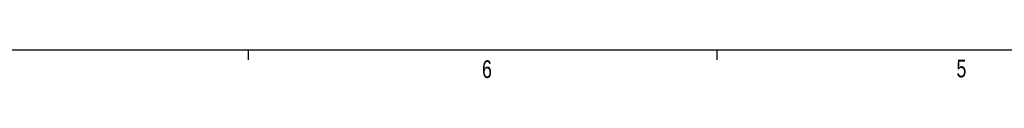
# Model space of a CAD drawing. Header units: inches. Extents: x 0.3 to 33.8, y 0.2 to 21.7.
# Tile 10 of 90: x 7.136 to 15.273, y 0.174 to 0.411. Entities that reach past the tile are written whole.
import ezdxf

# ---------------------------------------------------------------- set-up
doc = ezdxf.new("R2010")
doc.units = ezdxf.units.IN
doc.header["$MEASUREMENT"] = 0
doc.layers.add('BORDERS', color=7, linetype='Continuous')
doc.styles.add('SLDTEXTSTYLE0', font='TXT', dxfattribs={"width": 0.75})

msp = doc.modelspace()

# ---------------------------------------------------------------- linework, layer by layer
at = {"layer": 'BORDERS', "lineweight": 25}
msp.add_line((0.52288, 0.4106), (33.52288, 0.4106), dxfattribs=at)
at = {"layer": 'BORDERS'}
for p, q in [((9.02288, 0.4106), (9.02288, 0.3258)), ((12.89788, 0.4106), (12.89788, 0.3258))]:
    msp.add_line(p, q, dxfattribs=at)

# ---------------------------------------------------------------- texts
at = {"layer": 'BORDERS', "color": 7, "char_height": 0.14583, "attachment_point": 1, "style": 'SLDTEXTSTYLE0'}
for s, insert in [('5', (14.87795, 0.32802)), ('6', (10.95691, 0.32272))]:
    msp.add_mtext(s, dxfattribs=dict(at, insert=insert))

doc.saveas('drawing.dxf')
